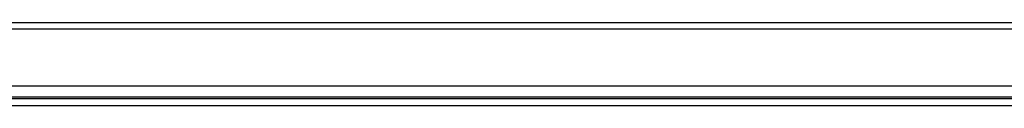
# Model space of a CAD drawing. Header units: inches. Extents: x 25 to 627, y 68 to 290.
# Tile 58 of 250: x 39.39 to 53.78, y 285.35 to 286.57. Entities that reach past the tile are written whole.
import ezdxf

# ---------------------------------------------------------------- set-up
doc = ezdxf.new("R2010")
doc.units = ezdxf.units.IN
doc.header["$MEASUREMENT"] = 0
doc.layers.add('Visible Edges(ANSI)', color=7, linetype='Continuous', lineweight=25)
doc.layers.add('Visible Tangent Edges(ANSI)', color=7, linetype='Continuous', lineweight=25)

msp = doc.modelspace()

# ---------------------------------------------------------------- linework, layer by layer
at = {"layer": 'Visible Edges(ANSI)'}
for p, q in [((25.189, 286.571), (84.794, 286.571)), ((84.794, 285.637), (25.189, 285.637)), ((84.892, 285.452), (25.09, 285.452))]:
    msp.add_line(p, q, dxfattribs=at)
at = {"layer": 'Visible Tangent Edges(ANSI)'}
for p, q in [((84.794, 286.472), (25.189, 286.472)), ((25.989, 285.483), (83.993, 285.483)), ((25.09, 285.353), (84.892, 285.353))]:
    msp.add_line(p, q, dxfattribs=at)

doc.saveas('drawing.dxf')
